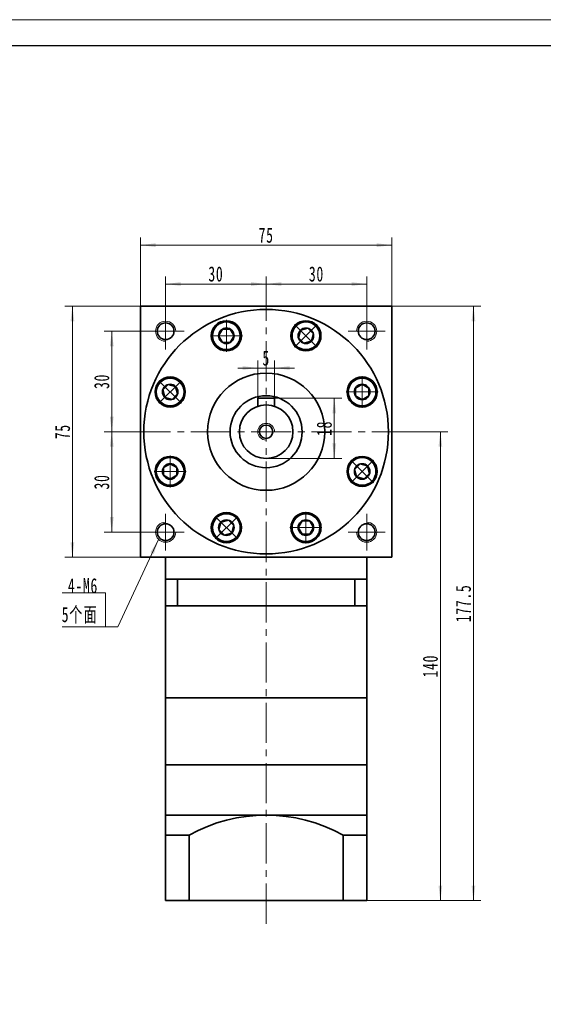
# Model space of a CAD drawing. Header units: millimetres. Extents: x -56 to 602, y -45 to 421.
# Tile 3 of 3: x 274 to 430, y 127 to 421. Entities that reach past the tile are written whole.
import ezdxf

# ---------------------------------------------------------------- set-up
doc = ezdxf.new("R2010")
doc.units = ezdxf.units.MM
doc.set_wipeout_variables(frame=1)
doc.linetypes.add('点画线', pattern=[18, 12, -2, 2, -2])
doc.layers.get('0').update_dxf_attribs({"lineweight": 35})
for name, color, linetype, lineweight in [('EB0_1', 7, 'Continuous', 35), ('中心线层', 1, '点画线', 18), ('图框_外框线', 7, 'Continuous', 18), ('尺寸线层', 3, 'Continuous', 18), ('粗实线层', 7, 'Continuous', 35)]:
    doc.layers.add(name, color=color, linetype=linetype, lineweight=lineweight)
doc.styles.add('标准', font='txt', dxfattribs={"width": 0.667})
doc.dimstyles.new('a4-1-1.5', dxfattribs={"dimtxt": 4.5, "dimasz": 4.5, "dimexe": 2.25, "dimexo": 0, "dimgap": 0.75, "dimtad": 1, "dimdec": 3, "dimdsep": 46, "dimtxsty": '标准', "dimblk": '_CAXARROW', "dimcen": 0, "dimdle": 6, "dimazin": 2, "dimtfac": 0.707107, "dimtdec": 3, "dimtix": 1, "dimtmove": 2, "dimatfit": 3, "dimfxl": 1, "dimfrac": 2, "dimtolj": 1, "dimtzin": 0, "dimarcsym": 1})

# ---------------------------------------------------------------- blocks, each defined once
blk = doc.blocks.new('*X29')
at = {"layer": '尺寸线层', "linetype": 'Continuous', "transparency": 16777216}
for points in [[(317.08, 341.59), (321.58, 341.03), (321.58, 342.16)], [(347.08, 341.59), (342.58, 341.03), (342.58, 342.16)]]:
    blk.add_hatch(color=0, dxfattribs=at).paths.add_polyline_path(points, flags=0)
at = {"layer": '尺寸线层', "color": 0, "linetype": 'Continuous', "transparency": 16777216}
for p, q in [((317.08, 333), (317.08, 343.84)), ((347.08, 341.59), (317.08, 341.59)), ((347.08, 338), (347.08, 343.84))]:
    blk.add_line(p, q, dxfattribs=at)
at = {"layer": '尺寸线层', "color": 0, "transparency": 16777216, "insert": (332.08, 344.57), "char_height": 4.5, "width": 9, "attachment_point": 5, "line_spacing_factor": 1.15057, "style": '标准'}
blk.add_mtext('\\T1.1;30', dxfattribs=at)
blk = doc.blocks.new('_CAXARROW')
blk.add_hatch(color=0).paths.add_polyline_path([(0, 0), (-1, 0.125), (-1, -0.125)], flags=0)
blk = doc.blocks.new('*X30')
at = {"layer": '尺寸线层', "linetype": 'Continuous', "transparency": 16777216}
for points in [[(347.08, 341.59), (351.58, 342.16), (351.58, 341.03)], [(377.08, 341.59), (372.58, 342.16), (372.58, 341.03)]]:
    blk.add_hatch(color=0, dxfattribs=at).paths.add_polyline_path(points, flags=0)
at = {"layer": '尺寸线层', "color": 0, "linetype": 'Continuous', "transparency": 16777216}
for p, q in [((347.08, 338), (347.08, 343.84)), ((347.08, 341.59), (377.08, 341.59)), ((377.08, 333), (377.08, 343.84))]:
    blk.add_line(p, q, dxfattribs=at)
at = {"layer": '尺寸线层', "color": 0, "transparency": 16777216, "insert": (362.08, 344.57), "char_height": 4.5, "width": 9, "attachment_point": 5, "line_spacing_factor": 1.15057, "style": '标准'}
blk.add_mtext('\\T1.1;30', dxfattribs=at)
blk = doc.blocks.new('*X31')
at = {"layer": '尺寸线层', "linetype": 'Continuous', "transparency": 16777216}
for points in [[(309.58, 353.2), (314.08, 352.64), (314.08, 353.77)], [(384.58, 353.2), (380.08, 352.64), (380.08, 353.77)]]:
    blk.add_hatch(color=0, dxfattribs=at).paths.add_polyline_path(points, flags=0)
at = {"layer": '尺寸线层', "color": 0, "linetype": 'Continuous', "transparency": 16777216}
for p, q in [((309.58, 335), (309.58, 355.45)), ((384.58, 353.2), (309.58, 353.2)), ((384.58, 335), (384.58, 355.45))]:
    blk.add_line(p, q, dxfattribs=at)
at = {"layer": '尺寸线层', "color": 0, "transparency": 16777216, "insert": (347.08, 356.15), "char_height": 4.5, "width": 9, "attachment_point": 5, "line_spacing_factor": 1.15057, "style": '标准'}
blk.add_mtext('\\T1.1;75', dxfattribs=at)
blk = doc.blocks.new('*X32')
at = {"layer": '尺寸线层', "linetype": 'Continuous', "transparency": 16777216}
for points in [[(289.27, 335), (289.83, 330.5), (288.71, 330.5)], [(289.27, 260), (289.83, 264.5), (288.71, 264.5)]]:
    blk.add_hatch(color=0, dxfattribs=at).paths.add_polyline_path(points, flags=0)
at = {"layer": '尺寸线层', "color": 0, "linetype": 'Continuous', "transparency": 16777216}
for p, q in [((309.58, 335), (287.02, 335)), ((289.27, 335), (289.27, 260)), ((309.58, 260), (287.02, 260))]:
    blk.add_line(p, q, dxfattribs=at)
at = {"layer": '尺寸线层', "color": 0, "transparency": 16777216, "insert": (286.32, 297.5), "char_height": 4.5, "width": 9, "attachment_point": 5, "rotation": 90, "line_spacing_factor": 1.15057, "style": '标准'}
blk.add_mtext('\\T1.1;75', dxfattribs=at)
blk = doc.blocks.new('*X33')
at = {"layer": '尺寸线层', "linetype": 'Continuous', "transparency": 16777216}
for points in [[(301.01, 327.5), (301.57, 323), (300.44, 323)], [(301.01, 297.5), (301.57, 302), (300.44, 302)]]:
    blk.add_hatch(color=0, dxfattribs=at).paths.add_polyline_path(points, flags=0)
at = {"layer": '尺寸线层', "color": 0, "linetype": 'Continuous', "transparency": 16777216}
for p, q in [((311.58, 327.5), (298.76, 327.5)), ((301.01, 327.5), (301.01, 297.5)), ((306.58, 297.5), (298.76, 297.5))]:
    blk.add_line(p, q, dxfattribs=at)
at = {"layer": '尺寸线层', "color": 0, "transparency": 16777216, "insert": (298.03, 312.5), "char_height": 4.5, "width": 9, "attachment_point": 5, "rotation": 90, "line_spacing_factor": 1.15057, "style": '标准'}
blk.add_mtext('\\T1.1;30', dxfattribs=at)
blk = doc.blocks.new('*X34')
at = {"layer": '尺寸线层', "linetype": 'Continuous', "transparency": 16777216}
for points in [[(301.01, 297.5), (301.57, 293), (300.44, 293)], [(301.01, 267.5), (301.57, 272), (300.44, 272)]]:
    blk.add_hatch(color=0, dxfattribs=at).paths.add_polyline_path(points, flags=0)
at = {"layer": '尺寸线层', "color": 0, "linetype": 'Continuous', "transparency": 16777216}
for p, q in [((306.58, 297.5), (298.76, 297.5)), ((301.01, 297.5), (301.01, 267.5)), ((311.58, 267.5), (298.76, 267.5))]:
    blk.add_line(p, q, dxfattribs=at)
at = {"layer": '尺寸线层', "color": 0, "transparency": 16777216, "insert": (298.03, 282.5), "char_height": 4.5, "width": 9, "attachment_point": 5, "rotation": 90, "line_spacing_factor": 1.15057, "style": '标准'}
blk.add_mtext('\\T1.1;30', dxfattribs=at)
blk = doc.blocks.new('*X35')
at = {"layer": '尺寸线层', "linetype": 'Continuous'}
blk.add_hatch(color=0, dxfattribs=at).paths.add_polyline_path([(15.81, 26.08), (14.42, 21.77), (13.4, 22.24)], flags=0)
at = {"layer": '尺寸线层', "color": 0, "linetype": 'Continuous'}
blk.add_line((15.81, 26.08), (3.67, 0), dxfattribs=at)
at = {"layer": '尺寸线层', "color": 0}
for p, q in [((0, 10.09), (-12.97, 10.09)), ((0, 0), (0, 10.09)), ((0, 0), (-12.97, 0)), ((3.67, 0), (0, 0))]:
    blk.add_line(p, q, dxfattribs=at)
at = {"layer": '尺寸线层', "color": 0, "insert": (-2.25, 0.9), "char_height": 4.5, "width": 19.9754, "attachment_point": 9, "line_spacing_factor": 1.15057, "style": '标准'}
blk.add_mtext('\\T1.1;4-M6\\P5个面', dxfattribs=at)
blk = doc.blocks.new('*X36')
at = {"layer": '尺寸线层', "linetype": 'Continuous', "transparency": 16777216}
for points in [[(344.58, 316.52), (340.08, 315.96), (340.08, 317.08)], [(349.58, 316.52), (354.08, 315.96), (354.08, 317.08)]]:
    blk.add_hatch(color=0, dxfattribs=at).paths.add_polyline_path(points, flags=0)
at = {"layer": '尺寸线层', "color": 0, "linetype": 'Continuous', "transparency": 16777216}
for p, q in [((344.58, 307.5), (344.58, 318.77)), ((349.58, 307.5), (349.58, 318.77)), ((355.58, 316.52), (338.58, 316.52))]:
    blk.add_line(p, q, dxfattribs=at)
at = {"layer": '尺寸线层', "color": 0, "transparency": 16777216, "insert": (347.08, 319.47), "char_height": 4.5, "width": 9, "attachment_point": 5, "line_spacing_factor": 1.15057, "style": '标准'}
blk.add_mtext('\\T1.1;5', dxfattribs=at)
blk = doc.blocks.new('*X37')
at = {"layer": '中心线层', "linetype": '点画线', "lineweight": 18}
for p, q in [((0, -4.76), (0, 4.76)), ((-4.76, 0), (4.76, 0))]:
    blk.add_line(p, q, dxfattribs=at)
at = {"layer": '粗实线层'}
for p, q in [((-2.31, 0), (-1.15, 2)), ((-2.31, 0), (-1.15, -2)), ((-1.15, 2), (1.15, 2)), ((2.31, 0), (1.15, 2)), ((2.31, 0), (1.15, 2)), ((2.31, 0), (1.15, -2)), ((-1.15, -2), (1.15, -2))]:
    blk.add_line(p, q, dxfattribs=at)
blk.add_circle((0, 0), 2.31, dxfattribs=at)
for start, end in [(0, 180), (180, 360)]:
    blk.add_arc((0, 0), 4.14, start, end, dxfattribs=at)
blk = doc.blocks.new('*X38')
at = {"layer": '尺寸线层', "linetype": 'Continuous', "transparency": 16777216}
for points in [[(367.42, 307.5), (367.98, 303), (366.86, 303)], [(367.42, 289.5), (367.98, 294), (366.86, 294)]]:
    blk.add_hatch(color=0, dxfattribs=at).paths.add_polyline_path(points, flags=0)
at = {"layer": '尺寸线层', "color": 0, "linetype": 'Continuous', "transparency": 16777216}
for p, q in [((349.58, 307.5), (369.67, 307.5)), ((367.42, 307.5), (367.42, 289.5)), ((347.08, 289.5), (369.67, 289.5))]:
    blk.add_line(p, q, dxfattribs=at)
at = {"layer": '尺寸线层', "color": 0, "transparency": 16777216, "insert": (364.43, 298.5), "char_height": 4.5, "width": 9, "attachment_point": 5, "rotation": 90, "line_spacing_factor": 1.15057, "style": '标准'}
blk.add_mtext('\\T1.1;18', dxfattribs=at)
blk = doc.blocks.new('*X39')
at = {"layer": '尺寸线层', "linetype": 'Continuous', "transparency": 16777216}
for points in [[(399.07, 297.5), (399.64, 293), (398.51, 293)], [(399.07, 157.5), (399.64, 162), (398.51, 162)]]:
    blk.add_hatch(color=0, dxfattribs=at).paths.add_polyline_path(points, flags=0)
at = {"layer": '尺寸线层', "color": 0, "linetype": 'Continuous', "transparency": 16777216}
for p, q in [((387.58, 297.5), (401.32, 297.5)), ((399.07, 297.5), (399.07, 157.5)), ((377.08, 157.5), (401.32, 157.5))]:
    blk.add_line(p, q, dxfattribs=at)
at = {"layer": '尺寸线层', "color": 0, "transparency": 16777216, "insert": (396.09, 227.5), "char_height": 4.5, "width": 11.9606, "attachment_point": 5, "rotation": 90, "line_spacing_factor": 1.15057, "style": '标准'}
blk.add_mtext('\\T1.1;140', dxfattribs=at)
blk = doc.blocks.new('*X40')
at = {"layer": '尺寸线层', "linetype": 'Continuous', "transparency": 16777216}
for points in [[(408.94, 335), (409.5, 330.5), (408.38, 330.5)], [(408.94, 157.5), (409.5, 162), (408.38, 162)]]:
    blk.add_hatch(color=0, dxfattribs=at).paths.add_polyline_path(points, flags=0)
at = {"layer": '尺寸线层', "color": 0, "linetype": 'Continuous', "transparency": 16777216}
for p, q in [((384.58, 335), (411.19, 335)), ((408.94, 335), (408.94, 157.5)), ((377.08, 157.5), (411.19, 157.5))]:
    blk.add_line(p, q, dxfattribs=at)
at = {"layer": '尺寸线层', "color": 0, "transparency": 16777216, "insert": (405.95, 246.25), "char_height": 4.5, "width": 20.8061, "attachment_point": 5, "rotation": 90, "line_spacing_factor": 1.15057, "style": '标准'}
blk.add_mtext('\\T1.1;177.5', dxfattribs=at)

msp = doc.modelspace()

# ---------------------------------------------------------------- linework, layer by layer
at = {"layer": 'EB0_1'}
for p, q in [((317.0781, 253.5007), (317.0781, 218.0007)), ((377.0781, 253.5007), (317.0781, 253.5007)), ((377.0781, 253.5007), (377.0781, 218.0007)), ((377.0781, 245.5007), (317.0781, 245.5007)), ((317.0781, 198.0007), (377.0781, 198.0007))]:
    msp.add_line(p, q, dxfattribs=at)
at = {"layer": 'EB0_1', "linetype": 'Continuous', "lineweight": 35}
for p, q in [((317.0781, 198.0007), (377.0781, 198.0007)), ((317.0781, 198.0007), (317.0781, 175.0007)), ((377.0781, 157.5007), (377.0781, 198.0007)), ((317.0781, 175.0007), (317.0781, 157.5007)), ((377.0781, 157.5007), (317.0781, 157.5007))]:
    msp.add_line(p, q, dxfattribs=at)
at = {"layer": '中心线层'}
for p, q in [((347.0781, 150.5842), (347.0781, 338.0007)), ((317.0781, 322.0007), (317.0781, 333.0007)), ((377.0781, 333.0007), (377.0781, 322.0007)), ((311.5781, 327.5007), (322.5781, 327.5007)), ((371.5781, 327.5007), (382.5781, 327.5007)), ((306.5781, 297.5007), (387.5781, 297.5007)), ((317.0781, 262.0007), (317.0781, 273.0007)), ((377.0781, 273.0007), (377.0781, 262.0007)), ((322.5781, 267.5007), (311.5781, 267.5007)), ((382.5781, 267.5007), (371.5781, 267.5007))]:
    msp.add_line(p, q, dxfattribs=at)
at = {"layer": '粗实线层'}
for p, q in [((309.5781, 335.0007), (384.5781, 335.0007)), ((309.5781, 334.1007), (309.5781, 335.0007)), ((309.5781, 335.0007), (309.5781, 260.0007)), ((384.5781, 335.0007), (384.5781, 260.0007)), ((349.5781, 307.5007), (344.5781, 307.5007)), ((344.5781, 307.5007), (344.5781, 305.1)), ((349.5781, 307.5007), (349.5781, 305.1)), ((309.5781, 260.0007), (384.5781, 260.0007)), ((317.0781, 253.5007), (317.0781, 260.0007)), ((377.0781, 253.5007), (377.0781, 260.0007)), ((320.6206, 253.5007), (320.6206, 245.5007)), ((373.5357, 253.5007), (373.5357, 245.5007)), ((377.0781, 218.0007), (317.0781, 218.0007)), ((317.0781, 218.0007), (317.0781, 198.0007)), ((377.0781, 198.0007), (377.0781, 218.0007)), ((317.0781, 183.0007), (377.0781, 183.0007)), ((322.0781, 177.054), (317.0781, 177.054)), ((324.0781, 177.054), (317.0781, 177.054)), ((324.0781, 177.054), (324.0781, 157.5007)), ((324.0781, 177.054), (324.0781, 157.5007)), ((370.0781, 177.054), (370.0781, 157.5007)), ((370.0781, 177.054), (370.0781, 157.5007)), ((370.0781, 177.054), (377.0781, 177.054))]:
    msp.add_line(p, q, dxfattribs=at)
for centre, radius in [((317.0781, 327.5007), 2.5), ((335.215, 326.1409), 4.5), ((358.9413, 326.1409), 4.5), ((377.0781, 327.5007), 2.5), ((347.0781, 297.5007), 17.5), ((318.4379, 309.3639), 4.5), ((375.7184, 309.3639), 4.5), ((347.0781, 297.5007), 10.75), ((347.0781, 297.5007), 8), ((347.0781, 297.5007), 2), ((318.4379, 285.6375), 4.5), ((375.7184, 285.6375), 4.5), ((335.215, 268.8604), 4.5), ((358.9413, 268.8604), 4.5), ((317.0781, 267.5007), 2.5), ((377.0781, 267.5007), 2.5)]:
    msp.add_circle(centre, radius, dxfattribs=at)
at = {"layer": '粗实线层', "lineweight": 18}
for centre, radius, start, end in [((317.0781, 327.5007), 3, 360, 270), ((377.0781, 327.5007), 3, 270, 180), ((347.0781, 297.5007), 2.5, 0, 270), ((317.0781, 267.5007), 3, 90, 360), ((377.0781, 267.5007), 3, 180, 90)]:
    msp.add_arc(centre, radius, start, end, dxfattribs=at)
at = {"layer": '粗实线层'}
msp.add_arc((347.0781, 135.5489), 47.4517, 61.006989, 118.993011, dxfattribs=at)

# ---------------------------------------------------------------- block references
at = {"layer": '尺寸线层'}
msp.add_blockref('*X35', (299.149, 239.2544), dxfattribs=at)

# ---------------------------------------------------------------- dimensions: what is measured, and where the dimension line sits
for base, p1, p2, picture, middle in [((309.5781, 353.2032), (384.5781, 335.0007), (309.5781, 335.0007), '*X31', (347.0781, 356.1529)), ((317.0781, 341.5933), (347.0781, 338.0007), (317.0781, 333.0007), '*X29', (332.0781, 344.5682)), ((377.0781, 341.5933), (347.0781, 338.0007), (377.0781, 333.0007), '*X30', (362.0781, 344.5682)), ((344.5781, 316.5189), (349.5781, 307.5007), (344.5781, 307.5007), '*X36', (347.0781, 319.4686))]:
    dim = msp.add_linear_dim(base=base, p1=p1, p2=p2, dimstyle='a4-1-1.5', override={"dimsah": 1, "dimtfill": 1, "dimtzin": 0}, dxfattribs=at)
    dim.commit()
    dim.dimension.update_dxf_attribs({"geometry": picture, "text_midpoint": middle})
for base, p1, p2, picture, middle in [((289.2717, 260.0007), (309.5781, 335.0007), (309.5781, 260.0007), '*X32', (286.3219, 297.5007)), ((301.0058, 297.5007), (311.5781, 327.5007), (306.5781, 297.5007), '*X33', (298.0309, 312.5007)), ((367.4196, 289.5007), (349.5781, 307.5007), (347.0781, 289.5007), '*X38', (364.4321, 298.5007)), ((301.0058, 267.5007), (306.5781, 297.5007), (311.5781, 267.5007), '*X34', (298.0309, 282.5007))]:
    dim = msp.add_linear_dim(base=base, p1=p1, p2=p2, angle=270, dimstyle='a4-1-1.5', override={"dimsah": 1, "dimtfill": 1, "dimtzin": 0}, dxfattribs=at)
    dim.commit()
    dim.dimension.update_dxf_attribs({"geometry": picture, "text_midpoint": middle})

# ---------------------------------------------------------------- next in the draw order: wipeouts: each hides what was drawn before it
for points in [[(339.355, 326.1409), (339.3549, 326.1652), (339.3547, 326.1895), (339.3543, 326.2137), (339.3538, 326.238), (339.3532, 326.2622), (339.3524, 326.2865), (339.3515, 326.3107), (339.3504, 326.335), (339.3492, 326.3592), (339.3479, 326.3834), (339.3464, 326.4077), (339.3447, 326.4319), (339.3429, 326.4561), (339.341, 326.4802), (339.339, 326.5044), (339.3368, 326.5286), (339.3344, 326.5527), (339.3319, 326.5769), (339.3293, 326.601), (339.3266, 326.6251), (339.3236, 326.6492), (339.3206, 326.6733), (339.3174, 326.6973), (339.3141, 326.7213), (339.3106, 326.7454), (339.307, 326.7693), (339.3032, 326.7933), (339.2993, 326.8173), (339.2953, 326.8412), (339.2911, 326.8651), (339.2911, 326.8651), (339.2531, 327.0538), (339.2063, 327.2405), (339.1508, 327.4248), (339.0869, 327.6064), (339.0146, 327.7848), (338.9341, 327.9596), (338.8455, 328.1305), (338.7491, 328.2971), (338.6451, 328.4591), (338.5336, 328.616), (338.415, 328.7676), (338.2894, 328.9135), (338.1572, 329.0534), (338.0187, 329.187), (337.8741, 329.3141), (337.7237, 329.4342), (337.5679, 329.5473), (337.407, 329.653), (337.2414, 329.7511), (337.0714, 329.8414), (336.8974, 329.9237), (336.7197, 329.9978), (336.5388, 330.0636), (336.3551, 330.1209), (336.1688, 330.1696), (335.9806, 330.2095), (335.7906, 330.2407), (335.5994, 330.2631), (335.4074, 330.2765), (335.215, 330.2809), (335.215, 330.2809), (335.0225, 330.2765), (334.8305, 330.2631), (334.6393, 330.2407), (334.4494, 330.2095), (334.2611, 330.1696), (334.0748, 330.1209), (333.8911, 330.0636), (333.7102, 329.9978), (333.5325, 329.9237), (333.3585, 329.8414), (333.1885, 329.7511), (333.0229, 329.653), (332.862, 329.5473), (332.7062, 329.4342), (332.5559, 329.3141), (332.4112, 329.187), (332.2727, 329.0534), (332.1405, 328.9135), (332.0149, 328.7676), (331.8963, 328.616), (331.7848, 328.4591), (331.6808, 328.2971), (331.5844, 328.1305), (331.4958, 327.9596), (331.4153, 327.7848), (331.343, 327.6064), (331.2791, 327.4248), (331.2236, 327.2405), (331.1768, 327.0538), (331.1388, 326.8651), (331.1388, 326.8651), (331.1346, 326.8412), (331.1306, 326.8173), (331.1267, 326.7933), (331.1229, 326.7693), (331.1193, 326.7454), (331.1158, 326.7213), (331.1125, 326.6973), (331.1093, 326.6733), (331.1063, 326.6492), (331.1034, 326.6251), (331.1006, 326.601), (331.098, 326.5769), (331.0955, 326.5527), (331.0931, 326.5286), (331.0909, 326.5044), (331.0889, 326.4802), (331.087, 326.4561), (331.0852, 326.4319), (331.0836, 326.4077), (331.0821, 326.3834), (331.0807, 326.3592), (331.0795, 326.335), (331.0784, 326.3107), (331.0775, 326.2865), (331.0767, 326.2622), (331.0761, 326.238), (331.0756, 326.2137), (331.0752, 326.1895), (331.075, 326.1652), (331.075, 326.1409), (331.075, 326.1409), (331.0806, 325.9243), (331.0976, 325.7082), (331.1259, 325.4933), (331.1654, 325.2802), (331.216, 325.0694), (331.2776, 324.8616), (331.3499, 324.6573), (331.4329, 324.4571), (331.5262, 324.2614), (331.6296, 324.0709), (331.7429, 323.8861), (331.8656, 323.7075), (331.9976, 323.5356), (332.1383, 323.3707), (332.2875, 323.2135), (332.4448, 323.0643), (332.6096, 322.9236), (332.7815, 322.7916), (332.9602, 322.6688), (333.145, 322.5556), (333.3354, 322.4522), (333.5311, 322.3589), (333.7313, 322.2759), (333.9356, 322.2036), (334.1434, 322.142), (334.3542, 322.0914), (334.5673, 322.0519), (334.7822, 322.0236), (334.9983, 322.0066), (335.215, 322.0009), (335.215, 322.0009), (335.4316, 322.0066), (335.6477, 322.0236), (335.8626, 322.0519), (336.0757, 322.0914), (336.2865, 322.142), (336.4943, 322.2036), (336.6986, 322.2759), (336.8988, 322.3589), (337.0945, 322.4522), (337.285, 322.5556), (337.4698, 322.6688), (337.6484, 322.7916), (337.8203, 322.9236), (337.9852, 323.0643), (338.1424, 323.2135), (338.2916, 323.3707), (338.4323, 323.5356), (338.5643, 323.7075), (338.6871, 323.8861), (338.8003, 324.0709), (338.9037, 324.2614), (338.997, 324.4571), (339.08, 324.6573), (339.1523, 324.8616), (339.2139, 325.0694), (339.2645, 325.2802), (339.304, 325.4933), (339.3323, 325.7082), (339.3493, 325.9243)], [(361.8688, 323.2135), (361.8859, 323.2307), (361.9029, 323.248), (361.9198, 323.2654), (361.9366, 323.2829), (361.9533, 323.3005), (361.9699, 323.3182), (361.9864, 323.336), (362.0027, 323.3539), (362.019, 323.3719), (362.0352, 323.39), (362.0513, 323.4082), (362.0672, 323.4265), (362.0831, 323.4448), (362.0988, 323.4633), (362.1145, 323.4818), (362.13, 323.5005), (362.1454, 323.5192), (362.1607, 323.538), (362.1759, 323.557), (362.191, 323.576), (362.206, 323.595), (362.2209, 323.6142), (362.2356, 323.6335), (362.2502, 323.6528), (362.2648, 323.6723), (362.2792, 323.6918), (362.2935, 323.7114), (362.3077, 323.7311), (362.3217, 323.7508), (362.3357, 323.7707), (362.3357, 323.7707), (362.4422, 323.931), (362.5411, 324.0962), (362.6323, 324.2657), (362.7154, 324.4393), (362.7905, 324.6166), (362.8572, 324.7971), (362.9154, 324.9806), (362.965, 325.1666), (363.006, 325.3547), (363.0381, 325.5444), (363.0614, 325.7355), (363.0758, 325.9275), (363.0813, 326.1199), (363.0778, 326.3123), (363.0653, 326.5044), (363.044, 326.6957), (363.0138, 326.8858), (362.9747, 327.0743), (362.927, 327.2608), (362.8706, 327.4448), (362.8058, 327.6261), (362.7326, 327.8041), (362.6512, 327.9785), (362.5617, 328.149), (362.4645, 328.3151), (362.3596, 328.4765), (362.2474, 328.6329), (362.128, 328.7839), (362.0017, 328.9291), (361.8688, 329.0684), (361.8688, 329.0684), (361.7295, 329.2013), (361.5843, 329.3276), (361.4333, 329.447), (361.2769, 329.5592), (361.1155, 329.6641), (360.9494, 329.7613), (360.7789, 329.8508), (360.6045, 329.9322), (360.4265, 330.0054), (360.2452, 330.0702), (360.0612, 330.1266), (359.8747, 330.1744), (359.6862, 330.2134), (359.4961, 330.2436), (359.3048, 330.265), (359.1127, 330.2774), (358.9203, 330.2809), (358.7279, 330.2754), (358.5359, 330.261), (358.3448, 330.2377), (358.155, 330.2056), (357.967, 330.1646), (357.781, 330.115), (357.5975, 330.0568), (357.4169, 329.9901), (357.2397, 329.9151), (357.0661, 329.8319), (356.8965, 329.7407), (356.7314, 329.6418), (356.5711, 329.5353), (356.5711, 329.5353), (356.5512, 329.5213), (356.5315, 329.5073), (356.5118, 329.4931), (356.4922, 329.4788), (356.4727, 329.4644), (356.4532, 329.4499), (356.4339, 329.4352), (356.4146, 329.4205), (356.3954, 329.4056), (356.3763, 329.3906), (356.3573, 329.3755), (356.3384, 329.3603), (356.3196, 329.345), (356.3009, 329.3296), (356.2822, 329.3141), (356.2637, 329.2984), (356.2452, 329.2827), (356.2269, 329.2668), (356.2086, 329.2509), (356.1904, 329.2348), (356.1723, 329.2186), (356.1543, 329.2023), (356.1364, 329.186), (356.1186, 329.1695), (356.1009, 329.1529), (356.0833, 329.1362), (356.0658, 329.1194), (356.0484, 329.1025), (356.0311, 329.0855), (356.0139, 329.0684), (356.0139, 329.0684), (355.8647, 328.9111), (355.7239, 328.7463), (355.592, 328.5744), (355.4692, 328.3957), (355.356, 328.2109), (355.2526, 328.0205), (355.1593, 327.8248), (355.0763, 327.6246), (355.004, 327.4203), (354.9424, 327.2125), (354.8918, 327.0017), (354.8523, 326.7886), (354.824, 326.5737), (354.807, 326.3576), (354.8013, 326.1409), (354.807, 325.9243), (354.824, 325.7082), (354.8523, 325.4933), (354.8918, 325.2802), (354.9424, 325.0694), (355.004, 324.8616), (355.0763, 324.6573), (355.1593, 324.4571), (355.2526, 324.2614), (355.356, 324.0709), (355.4692, 323.8861), (355.592, 323.7075), (355.7239, 323.5356), (355.8647, 323.3707), (356.0139, 323.2135), (356.0139, 323.2135), (356.1711, 323.0643), (356.3359, 322.9236), (356.5079, 322.7916), (356.6865, 322.6688), (356.8713, 322.5556), (357.0618, 322.4522), (357.2574, 322.3589), (357.4577, 322.2759), (357.662, 322.2036), (357.8698, 322.142), (358.0806, 322.0914), (358.2937, 322.0519), (358.5086, 322.0236), (358.7247, 322.0066), (358.9413, 322.0009), (359.158, 322.0066), (359.3741, 322.0236), (359.589, 322.0519), (359.8021, 322.0914), (360.0128, 322.142), (360.2207, 322.2036), (360.425, 322.2759), (360.6252, 322.3589), (360.8209, 322.4522), (361.0113, 322.5556), (361.1961, 322.6688), (361.3748, 322.7916), (361.5467, 322.9236), (361.7115, 323.0643)], [(321.3653, 312.2913), (321.3481, 312.3084), (321.3308, 312.3254), (321.3134, 312.3423), (321.2959, 312.3591), (321.2783, 312.3758), (321.2606, 312.3924), (321.2428, 312.4089), (321.2249, 312.4253), (321.2069, 312.4416), (321.1888, 312.4577), (321.1706, 312.4738), (321.1524, 312.4898), (321.134, 312.5056), (321.1155, 312.5214), (321.097, 312.537), (321.0783, 312.5525), (321.0596, 312.5679), (321.0408, 312.5833), (321.0219, 312.5985), (321.0029, 312.6135), (320.9838, 312.6285), (320.9646, 312.6434), (320.9453, 312.6581), (320.926, 312.6728), (320.9066, 312.6873), (320.887, 312.7017), (320.8674, 312.716), (320.8477, 312.7302), (320.828, 312.7443), (320.8081, 312.7582), (320.8081, 312.7582), (320.6478, 312.8647), (320.4827, 312.9636), (320.3131, 313.0548), (320.1395, 313.138), (319.9623, 313.213), (319.7817, 313.2797), (319.5982, 313.3379), (319.4123, 313.3876), (319.2242, 313.4285), (319.0344, 313.4607), (318.8433, 313.484), (318.6514, 313.4984), (318.4589, 313.5038), (318.2665, 313.5003), (318.0744, 313.4879), (317.8831, 313.4665), (317.693, 313.4363), (317.5045, 313.3973), (317.318, 313.3495), (317.134, 313.2932), (316.9527, 313.2283), (316.7747, 313.1551), (316.6003, 313.0737), (316.4298, 312.9843), (316.2637, 312.887), (316.1023, 312.7822), (315.9459, 312.6699), (315.795, 312.5505), (315.6497, 312.4242), (315.5105, 312.2913), (315.5105, 312.2913), (315.3775, 312.152), (315.2513, 312.0068), (315.1318, 311.8558), (315.0196, 311.6994), (314.9147, 311.538), (314.8175, 311.3719), (314.728, 311.2014), (314.6466, 311.027), (314.5734, 310.849), (314.5086, 310.6678), (314.4522, 310.4837), (314.4045, 310.2972), (314.3654, 310.1087), (314.3352, 309.9186), (314.3139, 309.7273), (314.3014, 309.5353), (314.2979, 309.3428), (314.3034, 309.1504), (314.3178, 308.9584), (314.3411, 308.7674), (314.3732, 308.5776), (314.4142, 308.3895), (314.4638, 308.2035), (314.522, 308.02), (314.5887, 307.8395), (314.6638, 307.6622), (314.7469, 307.4886), (314.8381, 307.3191), (314.937, 307.154), (315.0435, 306.9936), (315.0435, 306.9936), (315.0575, 306.9738), (315.0716, 306.954), (315.0857, 306.9343), (315.1, 306.9147), (315.1144, 306.8952), (315.129, 306.8758), (315.1436, 306.8564), (315.1584, 306.8371), (315.1732, 306.818), (315.1882, 306.7989), (315.2033, 306.7799), (315.2185, 306.761), (315.2338, 306.7421), (315.2492, 306.7234), (315.2647, 306.7048), (315.2804, 306.6862), (315.2961, 306.6678), (315.312, 306.6494), (315.3279, 306.6311), (315.344, 306.6129), (315.3602, 306.5948), (315.3765, 306.5769), (315.3929, 306.559), (315.4093, 306.5412), (315.4259, 306.5235), (315.4426, 306.5059), (315.4594, 306.4884), (315.4763, 306.471), (315.4934, 306.4536), (315.5105, 306.4364), (315.5105, 306.4364), (315.6677, 306.2872), (315.8325, 306.1465), (316.0044, 306.0145), (316.1831, 305.8918), (316.3679, 305.7785), (316.5584, 305.6751), (316.754, 305.5818), (316.9542, 305.4988), (317.1585, 305.4265), (317.3664, 305.3649), (317.5771, 305.3143), (317.7902, 305.2748), (318.0051, 305.2465), (318.2212, 305.2295), (318.4379, 305.2239), (318.6546, 305.2295), (318.8706, 305.2465), (319.0855, 305.2748), (319.2986, 305.3143), (319.5094, 305.3649), (319.7172, 305.4265), (319.9215, 305.4988), (320.1218, 305.5818), (320.3174, 305.6751), (320.5079, 305.7785), (320.6927, 305.8918), (320.8713, 306.0145), (321.0433, 306.1465), (321.2081, 306.2872), (321.3653, 306.4364), (321.3653, 306.4364), (321.5145, 306.5937), (321.6553, 306.7585), (321.7872, 306.9304), (321.91, 307.1091), (322.0232, 307.2939), (322.1266, 307.4843), (322.22, 307.68), (322.3029, 307.8802), (322.3753, 308.0845), (322.4368, 308.2924), (322.4874, 308.5031), (322.5269, 308.7162), (322.5552, 308.9311), (322.5722, 309.1472), (322.5779, 309.3639), (322.5722, 309.5805), (322.5552, 309.7966), (322.5269, 310.0115), (322.4874, 310.2246), (322.4368, 310.4354), (322.3753, 310.6432), (322.3029, 310.8475), (322.22, 311.0478), (322.1266, 311.2434), (322.0232, 311.4339), (321.91, 311.6187), (321.7872, 311.7973), (321.6553, 311.9692), (321.5145, 312.1341)], [(375.7184, 305.2239), (375.7427, 305.2239), (375.7669, 305.2241), (375.7912, 305.2245), (375.8155, 305.225), (375.8397, 305.2256), (375.864, 305.2264), (375.8882, 305.2273), (375.9124, 305.2284), (375.9367, 305.2296), (375.9609, 305.231), (375.9851, 305.2325), (376.0093, 305.2341), (376.0335, 305.2359), (376.0577, 305.2378), (376.0819, 305.2398), (376.1061, 305.2421), (376.1302, 305.2444), (376.1543, 305.2469), (376.1785, 305.2495), (376.2026, 305.2523), (376.2267, 305.2552), (376.2507, 305.2582), (376.2748, 305.2614), (376.2988, 305.2647), (376.3228, 305.2682), (376.3468, 305.2718), (376.3708, 305.2756), (376.3947, 305.2795), (376.4187, 305.2835), (376.4426, 305.2877), (376.4426, 305.2877), (376.6312, 305.3258), (376.818, 305.3725), (377.0023, 305.428), (377.1839, 305.4919), (377.3623, 305.5642), (377.5371, 305.6447), (377.708, 305.7333), (377.8746, 305.8297), (378.0366, 305.9337), (378.1935, 306.0452), (378.3451, 306.1638), (378.491, 306.2894), (378.6309, 306.4216), (378.7645, 306.5601), (378.8915, 306.7048), (379.0117, 306.8551), (379.1248, 307.0109), (379.2305, 307.1718), (379.3286, 307.3374), (379.4188, 307.5074), (379.5011, 307.6814), (379.5753, 307.8591), (379.641, 308.04), (379.6983, 308.2237), (379.747, 308.41), (379.787, 308.5983), (379.8182, 308.7882), (379.8405, 308.9794), (379.8539, 309.1714), (379.8584, 309.3639), (379.8584, 309.3639), (379.8539, 309.5563), (379.8405, 309.7483), (379.8182, 309.9395), (379.787, 310.1295), (379.747, 310.3177), (379.6983, 310.504), (379.641, 310.6877), (379.5753, 310.8686), (379.5011, 311.0463), (379.4188, 311.2203), (379.3286, 311.3903), (379.2305, 311.5559), (379.1248, 311.7168), (379.0117, 311.8726), (378.8915, 312.023), (378.7645, 312.1676), (378.6309, 312.3061), (378.491, 312.4383), (378.3451, 312.5639), (378.1935, 312.6825), (378.0366, 312.794), (377.8746, 312.898), (377.708, 312.9944), (377.5371, 313.083), (377.3623, 313.1635), (377.1839, 313.2358), (377.0023, 313.2998), (376.818, 313.3552), (376.6312, 313.402), (376.4426, 313.44), (376.4426, 313.44), (376.4187, 313.4442), (376.3947, 313.4482), (376.3708, 313.4521), (376.3468, 313.4559), (376.3228, 313.4595), (376.2988, 313.463), (376.2748, 313.4663), (376.2507, 313.4695), (376.2267, 313.4725), (376.2026, 313.4755), (376.1785, 313.4782), (376.1543, 313.4808), (376.1302, 313.4833), (376.1061, 313.4857), (376.0819, 313.4879), (376.0577, 313.4899), (376.0335, 313.4919), (376.0093, 313.4936), (375.9851, 313.4953), (375.9609, 313.4968), (375.9367, 313.4981), (375.9124, 313.4993), (375.8882, 313.5004), (375.864, 313.5013), (375.8397, 313.5021), (375.8155, 313.5027), (375.7912, 313.5032), (375.7669, 313.5036), (375.7427, 313.5038), (375.7184, 313.5039), (375.7184, 313.5039), (375.5017, 313.4982), (375.2857, 313.4812), (375.0708, 313.4529), (374.8577, 313.4134), (374.6469, 313.3628), (374.4391, 313.3012), (374.2348, 313.2289), (374.0345, 313.1459), (373.8389, 313.0526), (373.6484, 312.9492), (373.4636, 312.836), (373.285, 312.7132), (373.113, 312.5812), (372.9482, 312.4405), (372.791, 312.2913), (372.6418, 312.1341), (372.501, 311.9692), (372.3691, 311.7973), (372.2463, 311.6187), (372.1331, 311.4339), (372.0296, 311.2434), (371.9363, 311.0478), (371.8534, 310.8475), (371.781, 310.6432), (371.7195, 310.4354), (371.6689, 310.2246), (371.6294, 310.0115), (371.6011, 309.7966), (371.5841, 309.5805), (371.5784, 309.3639), (371.5784, 309.3639), (371.5841, 309.1472), (371.6011, 308.9311), (371.6294, 308.7162), (371.6689, 308.5031), (371.7195, 308.2924), (371.781, 308.0845), (371.8534, 307.8802), (371.9363, 307.68), (372.0296, 307.4843), (372.1331, 307.2939), (372.2463, 307.1091), (372.3691, 306.9304), (372.501, 306.7585), (372.6418, 306.5937), (372.791, 306.4364), (372.9482, 306.2872), (373.113, 306.1465), (373.285, 306.0145), (373.4636, 305.8918), (373.6484, 305.7785), (373.8389, 305.6751), (374.0345, 305.5818), (374.2348, 305.4988), (374.4391, 305.4265), (374.6469, 305.3649), (374.8577, 305.3143), (375.0708, 305.2748), (375.2857, 305.2465), (375.5017, 305.2295)], [(318.4379, 289.7775), (318.4136, 289.7774), (318.3894, 289.7772), (318.3651, 289.7768), (318.3408, 289.7764), (318.3166, 289.7757), (318.2923, 289.7749), (318.2681, 289.774), (318.2438, 289.7729), (318.2196, 289.7717), (318.1954, 289.7704), (318.1712, 289.7689), (318.147, 289.7673), (318.1228, 289.7655), (318.0986, 289.7636), (318.0744, 289.7615), (318.0502, 289.7593), (318.0261, 289.757), (318.002, 289.7545), (317.9778, 289.7518), (317.9537, 289.7491), (317.9296, 289.7462), (317.9056, 289.7431), (317.8815, 289.7399), (317.8575, 289.7366), (317.8335, 289.7331), (317.8095, 289.7295), (317.7855, 289.7258), (317.7616, 289.7219), (317.7376, 289.7178), (317.7137, 289.7137), (317.7137, 289.7137), (317.525, 289.6756), (317.3383, 289.6288), (317.154, 289.5734), (316.9724, 289.5094), (316.794, 289.4371), (316.6192, 289.3566), (316.4483, 289.2681), (316.2817, 289.1717), (316.1197, 289.0676), (315.9628, 288.9562), (315.8112, 288.8375), (315.6653, 288.712), (315.5254, 288.5798), (315.3918, 288.4412), (315.2647, 288.2966), (315.1446, 288.1462), (315.0315, 287.9904), (314.9258, 287.8295), (314.8277, 287.6639), (314.7374, 287.4939), (314.6552, 287.3199), (314.581, 287.1423), (314.5153, 286.9614), (314.458, 286.7776), (314.4093, 286.5914), (314.3693, 286.4031), (314.3381, 286.2131), (314.3158, 286.0219), (314.3024, 285.8299), (314.2979, 285.6375), (314.2979, 285.6375), (314.3024, 285.4451), (314.3158, 285.253), (314.3381, 285.0618), (314.3693, 284.8719), (314.4093, 284.6836), (314.458, 284.4974), (314.5153, 284.3136), (314.581, 284.1327), (314.6552, 283.9551), (314.7374, 283.781), (314.8277, 283.611), (314.9258, 283.4454), (315.0315, 283.2846), (315.1446, 283.1288), (315.2647, 282.9784), (315.3918, 282.8338), (315.5254, 282.6952), (315.6653, 282.563), (315.8112, 282.4375), (315.9628, 282.3188), (316.1197, 282.2074), (316.2817, 282.1033), (316.4483, 282.0069), (316.6192, 281.9184), (316.794, 281.8378), (316.9724, 281.7655), (317.154, 281.7016), (317.3383, 281.6462), (317.525, 281.5994), (317.7137, 281.5613), (317.7137, 281.5613), (317.7376, 281.5571), (317.7616, 281.5531), (317.7855, 281.5492), (317.8095, 281.5455), (317.8335, 281.5418), (317.8575, 281.5384), (317.8815, 281.535), (317.9056, 281.5319), (317.9296, 281.5288), (317.9537, 281.5259), (317.9778, 281.5231), (318.002, 281.5205), (318.0261, 281.518), (318.0502, 281.5157), (318.0744, 281.5135), (318.0986, 281.5114), (318.1228, 281.5095), (318.147, 281.5077), (318.1712, 281.5061), (318.1954, 281.5046), (318.2196, 281.5032), (318.2438, 281.502), (318.2681, 281.501), (318.2923, 281.5), (318.3166, 281.4993), (318.3408, 281.4986), (318.3651, 281.4981), (318.3894, 281.4978), (318.4136, 281.4976), (318.4379, 281.4975), (318.4379, 281.4975), (318.6546, 281.5032), (318.8706, 281.5202), (319.0855, 281.5485), (319.2986, 281.588), (319.5094, 281.6386), (319.7172, 281.7001), (319.9215, 281.7725), (320.1218, 281.8554), (320.3174, 281.9487), (320.5079, 282.0521), (320.6927, 282.1654), (320.8713, 282.2882), (321.0433, 282.4201), (321.2081, 282.5609), (321.3653, 282.7101), (321.5145, 282.8673), (321.6553, 283.0321), (321.7872, 283.2041), (321.91, 283.3827), (322.0232, 283.5675), (322.1266, 283.758), (322.22, 283.9536), (322.3029, 284.1538), (322.3753, 284.3582), (322.4368, 284.566), (322.4874, 284.7767), (322.5269, 284.9899), (322.5552, 285.2047), (322.5722, 285.4208), (322.5779, 285.6375), (322.5779, 285.6375), (322.5722, 285.8542), (322.5552, 286.0702), (322.5269, 286.2851), (322.4874, 286.4982), (322.4368, 286.709), (322.3753, 286.9168), (322.3029, 287.1211), (322.22, 287.3214), (322.1266, 287.517), (322.0232, 287.7075), (321.91, 287.8923), (321.7872, 288.0709), (321.6553, 288.2429), (321.5145, 288.4077), (321.3653, 288.5649), (321.2081, 288.7141), (321.0433, 288.8549), (320.8713, 288.9868), (320.6927, 289.1096), (320.5079, 289.2228), (320.3174, 289.3263), (320.1218, 289.4196), (319.9215, 289.5025), (319.7172, 289.5749), (319.5094, 289.6364), (319.2986, 289.687), (319.0855, 289.7265), (318.8706, 289.7548), (318.6546, 289.7718)], [(372.791, 282.7101), (372.8082, 282.693), (372.8255, 282.676), (372.8429, 282.6591), (372.8604, 282.6423), (372.878, 282.6256), (372.8957, 282.609), (372.9135, 282.5925), (372.9314, 282.5761), (372.9494, 282.5598), (372.9675, 282.5436), (372.9857, 282.5276), (373.0039, 282.5116), (373.0223, 282.4957), (373.0408, 282.48), (373.0593, 282.4644), (373.078, 282.4488), (373.0967, 282.4334), (373.1155, 282.4181), (373.1344, 282.4029), (373.1534, 282.3878), (373.1725, 282.3728), (373.1917, 282.358), (373.211, 282.3432), (373.2303, 282.3286), (373.2497, 282.314), (373.2693, 282.2996), (373.2889, 282.2853), (373.3085, 282.2712), (373.3283, 282.2571), (373.3482, 282.2431), (373.3482, 282.2431), (373.5085, 282.1366), (373.6736, 282.0377), (373.8432, 281.9465), (374.0168, 281.8634), (374.194, 281.7884), (374.3746, 281.7217), (374.5581, 281.6634), (374.744, 281.6138), (374.9321, 281.5728), (375.1219, 281.5407), (375.313, 281.5174), (375.5049, 281.503), (375.6973, 281.4975), (375.8898, 281.501), (376.0819, 281.5135), (376.2732, 281.5348), (376.4633, 281.5651), (376.6518, 281.6041), (376.8383, 281.6518), (377.0223, 281.7082), (377.2035, 281.773), (377.3816, 281.8462), (377.556, 281.9277), (377.7265, 282.0171), (377.8926, 282.1143), (378.054, 282.2192), (378.2104, 282.3315), (378.3613, 282.4509), (378.5066, 282.5772), (378.6458, 282.7101), (378.6458, 282.7101), (378.7787, 282.8493), (378.905, 282.9946), (379.0244, 283.1455), (379.1367, 283.3019), (379.2416, 283.4633), (379.3388, 283.6294), (379.4282, 283.7999), (379.5097, 283.9743), (379.5829, 284.1524), (379.6477, 284.3336), (379.7041, 284.5176), (379.7518, 284.7041), (379.7908, 284.8926), (379.8211, 285.0827), (379.8424, 285.274), (379.8549, 285.4661), (379.8584, 285.6586), (379.8529, 285.851), (379.8385, 286.0429), (379.8152, 286.234), (379.7831, 286.4238), (379.7421, 286.6119), (379.6925, 286.7978), (379.6342, 286.9813), (379.5675, 287.1619), (379.4925, 287.3391), (379.4094, 287.5127), (379.3182, 287.6823), (379.2193, 287.8474), (379.1128, 288.0077), (379.1128, 288.0077), (379.0988, 288.0276), (379.0847, 288.0474), (379.0706, 288.067), (379.0563, 288.0866), (379.0419, 288.1062), (379.0273, 288.1256), (379.0127, 288.1449), (378.9979, 288.1642), (378.9831, 288.1834), (378.9681, 288.2025), (378.953, 288.2215), (378.9378, 288.2404), (378.9225, 288.2592), (378.9071, 288.2779), (378.8915, 288.2966), (378.8759, 288.3151), (378.8602, 288.3336), (378.8443, 288.352), (378.8283, 288.3702), (378.8123, 288.3884), (378.7961, 288.4065), (378.7798, 288.4245), (378.7634, 288.4424), (378.7469, 288.4602), (378.7303, 288.4779), (378.7136, 288.4955), (378.6968, 288.513), (378.6799, 288.5304), (378.6629, 288.5477), (378.6458, 288.5649), (378.6458, 288.5649), (378.4886, 288.7141), (378.3238, 288.8549), (378.1518, 288.9868), (377.9732, 289.1096), (377.7884, 289.2228), (377.5979, 289.3263), (377.4023, 289.4196), (377.2021, 289.5025), (376.9977, 289.5749), (376.7899, 289.6364), (376.5792, 289.687), (376.366, 289.7265), (376.1512, 289.7548), (375.9351, 289.7718), (375.7184, 289.7775), (375.5017, 289.7718), (375.2857, 289.7548), (375.0708, 289.7265), (374.8577, 289.687), (374.6469, 289.6364), (374.4391, 289.5749), (374.2348, 289.5025), (374.0345, 289.4196), (373.8389, 289.3263), (373.6484, 289.2228), (373.4636, 289.1096), (373.285, 288.9868), (373.113, 288.8549), (372.9482, 288.7141), (372.791, 288.5649), (372.791, 288.5649), (372.6418, 288.4077), (372.501, 288.2429), (372.3691, 288.0709), (372.2463, 287.8923), (372.1331, 287.7075), (372.0296, 287.517), (371.9363, 287.3214), (371.8534, 287.1211), (371.781, 286.9168), (371.7195, 286.709), (371.6689, 286.4982), (371.6294, 286.2851), (371.6011, 286.0702), (371.5841, 285.8542), (371.5784, 285.6375), (371.5841, 285.4208), (371.6011, 285.2047), (371.6294, 284.9899), (371.6689, 284.7767), (371.7195, 284.566), (371.781, 284.3582), (371.8534, 284.1538), (371.9363, 283.9536), (372.0296, 283.758), (372.1331, 283.5675), (372.2463, 283.3827), (372.3691, 283.2041), (372.501, 283.0321), (372.6418, 282.8673)], [(332.2875, 271.7878), (332.2704, 271.7706), (332.2534, 271.7533), (332.2365, 271.7359), (332.2197, 271.7184), (332.203, 271.7008), (332.1864, 271.6831), (332.1699, 271.6653), (332.1536, 271.6474), (332.1373, 271.6294), (332.1211, 271.6113), (332.105, 271.5932), (332.0891, 271.5749), (332.0732, 271.5565), (332.0575, 271.5381), (332.0418, 271.5195), (332.0263, 271.5009), (332.0109, 271.4821), (331.9956, 271.4633), (331.9804, 271.4444), (331.9653, 271.4254), (331.9503, 271.4063), (331.9354, 271.3871), (331.9207, 271.3679), (331.906, 271.3485), (331.8915, 271.3291), (331.8771, 271.3096), (331.8628, 271.29), (331.8486, 271.2703), (331.8346, 271.2505), (331.8206, 271.2307), (331.8206, 271.2307), (331.7141, 271.0703), (331.6152, 270.9052), (331.524, 270.7357), (331.4408, 270.5621), (331.3658, 270.3848), (331.2991, 270.2042), (331.2409, 270.0208), (331.1913, 269.8348), (331.1503, 269.6467), (331.1182, 269.4569), (331.0949, 269.2658), (331.0805, 269.0739), (331.075, 268.8815), (331.0785, 268.689), (331.0909, 268.4969), (331.1123, 268.3056), (331.1425, 268.1155), (331.1815, 267.927), (331.2293, 267.7406), (331.2857, 267.5565), (331.3505, 267.3753), (331.4237, 267.1973), (331.5051, 267.0228), (331.5946, 266.8524), (331.6918, 266.6863), (331.7967, 266.5248), (331.9089, 266.3685), (332.0283, 266.2175), (332.1546, 266.0722), (332.2875, 265.933), (332.2875, 265.933), (332.4268, 265.8001), (332.572, 265.6738), (332.723, 265.5544), (332.8794, 265.4421), (333.0408, 265.3373), (333.2069, 265.24), (333.3774, 265.1506), (333.5518, 265.0692), (333.7298, 264.996), (333.9111, 264.9311), (334.0951, 264.8747), (334.2816, 264.827), (334.4701, 264.788), (334.6602, 264.7578), (334.8515, 264.7364), (335.0436, 264.724), (335.236, 264.7205), (335.4284, 264.7259), (335.6204, 264.7403), (335.8115, 264.7636), (336.0012, 264.7958), (336.1893, 264.8367), (336.3753, 264.8863), (336.5588, 264.9446), (336.7393, 265.0113), (336.9166, 265.0863), (337.0902, 265.1695), (337.2597, 265.2606), (337.4249, 265.3596), (337.5852, 265.4661), (337.5852, 265.4661), (337.6051, 265.48), (337.6248, 265.4941), (337.6445, 265.5083), (337.6641, 265.5226), (337.6836, 265.537), (337.7031, 265.5515), (337.7224, 265.5661), (337.7417, 265.5809), (337.7609, 265.5958), (337.7799, 265.6107), (337.7989, 265.6258), (337.8179, 265.641), (337.8367, 265.6563), (337.8554, 265.6717), (337.8741, 265.6873), (337.8926, 265.7029), (337.9111, 265.7187), (337.9294, 265.7345), (337.9477, 265.7505), (337.9659, 265.7665), (337.984, 265.7827), (338.002, 265.799), (338.0199, 265.8154), (338.0377, 265.8319), (338.0554, 265.8485), (338.073, 265.8652), (338.0905, 265.882), (338.1079, 265.8989), (338.1252, 265.9159), (338.1424, 265.933), (338.1424, 265.933), (338.2916, 266.0902), (338.4323, 266.255), (338.5643, 266.427), (338.6871, 266.6056), (338.8003, 266.7904), (338.9037, 266.9809), (338.997, 267.1765), (339.08, 267.3768), (339.1523, 267.5811), (339.2139, 267.7889), (339.2645, 267.9997), (339.304, 268.2128), (339.3323, 268.4277), (339.3493, 268.6437), (339.355, 268.8604), (339.3493, 269.0771), (339.3323, 269.2932), (339.304, 269.508), (339.2645, 269.7212), (339.2139, 269.9319), (339.1523, 270.1397), (339.08, 270.3441), (338.997, 270.5443), (338.9037, 270.7399), (338.8003, 270.9304), (338.6871, 271.1152), (338.5643, 271.2938), (338.4323, 271.4658), (338.2916, 271.6306), (338.1424, 271.7878), (338.1424, 271.7878), (337.9852, 271.937), (337.8203, 272.0778), (337.6484, 272.2097), (337.4698, 272.3325), (337.285, 272.4458), (337.0945, 272.5492), (336.8988, 272.6425), (336.6986, 272.7254), (336.4943, 272.7978), (336.2865, 272.8593), (336.0757, 272.9099), (335.8626, 272.9494), (335.6477, 272.9777), (335.4316, 272.9947), (335.215, 273.0004), (334.9983, 272.9947), (334.7822, 272.9777), (334.5673, 272.9494), (334.3542, 272.9099), (334.1434, 272.8593), (333.9356, 272.7978), (333.7313, 272.7254), (333.5311, 272.6425), (333.3354, 272.5492), (333.145, 272.4458), (332.9602, 272.3325), (332.7815, 272.2097), (332.6096, 272.0778), (332.4448, 271.937)], [(354.8013, 268.8604), (354.8014, 268.8361), (354.8016, 268.8119), (354.802, 268.7876), (354.8025, 268.7634), (354.8031, 268.7391), (354.8039, 268.7149), (354.8048, 268.6906), (354.8059, 268.6664), (354.8071, 268.6421), (354.8084, 268.6179), (354.8099, 268.5937), (354.8116, 268.5695), (354.8133, 268.5453), (354.8153, 268.5211), (354.8173, 268.4969), (354.8195, 268.4728), (354.8219, 268.4486), (354.8243, 268.4245), (354.827, 268.4004), (354.8297, 268.3763), (354.8326, 268.3522), (354.8357, 268.3281), (354.8389, 268.304), (354.8422, 268.28), (354.8457, 268.256), (354.8493, 268.232), (354.8531, 268.208), (354.8569, 268.1841), (354.861, 268.1602), (354.8652, 268.1363), (354.8652, 268.1363), (354.9032, 267.9476), (354.95, 267.7609), (355.0054, 267.5765), (355.0694, 267.395), (355.1417, 267.2166), (355.2222, 267.0417), (355.3108, 266.8708), (355.4072, 266.7042), (355.5112, 266.5423), (355.6227, 266.3853), (355.7413, 266.2337), (355.8669, 266.0878), (355.9991, 265.9479), (356.1376, 265.8143), (356.2822, 265.6873), (356.4326, 265.5671), (356.5884, 265.4541), (356.7493, 265.3484), (356.9149, 265.2503), (357.0849, 265.16), (357.2589, 265.0777), (357.4366, 265.0036), (357.6175, 264.9378), (357.8012, 264.8805), (357.9874, 264.8318), (358.1757, 264.7918), (358.3657, 264.7606), (358.5569, 264.7383), (358.7489, 264.7249), (358.9413, 264.7204), (358.9413, 264.7204), (359.1338, 264.7249), (359.3258, 264.7383), (359.517, 264.7606), (359.7069, 264.7918), (359.8952, 264.8318), (360.0814, 264.8805), (360.2652, 264.9378), (360.4461, 265.0036), (360.6238, 265.0777), (360.7978, 265.16), (360.9678, 265.2503), (361.1334, 265.3484), (361.2943, 265.4541), (361.4501, 265.5671), (361.6004, 265.6873), (361.7451, 265.8143), (361.8836, 265.9479), (362.0158, 266.0878), (362.1414, 266.2337), (362.26, 266.3853), (362.3715, 266.5423), (362.4755, 266.7042), (362.5719, 266.8708), (362.6605, 267.0417), (362.741, 267.2166), (362.8133, 267.395), (362.8772, 267.5765), (362.9326, 267.7609), (362.9794, 267.9476), (363.0175, 268.1363), (363.0175, 268.1363), (363.0217, 268.1602), (363.0257, 268.1841), (363.0296, 268.208), (363.0334, 268.232), (363.037, 268.256), (363.0404, 268.28), (363.0438, 268.304), (363.047, 268.3281), (363.05, 268.3522), (363.0529, 268.3763), (363.0557, 268.4004), (363.0583, 268.4245), (363.0608, 268.4486), (363.0631, 268.4728), (363.0653, 268.4969), (363.0674, 268.5211), (363.0693, 268.5453), (363.0711, 268.5695), (363.0727, 268.5937), (363.0742, 268.6179), (363.0756, 268.6421), (363.0768, 268.6664), (363.0778, 268.6906), (363.0788, 268.7149), (363.0796, 268.7391), (363.0802, 268.7634), (363.0807, 268.7876), (363.081, 268.8119), (363.0813, 268.8361), (363.0813, 268.8604), (363.0813, 268.8604), (363.0757, 269.0771), (363.0587, 269.2932), (363.0304, 269.508), (362.9909, 269.7212), (362.9403, 269.9319), (362.8787, 270.1397), (362.8064, 270.3441), (362.7234, 270.5443), (362.6301, 270.7399), (362.5267, 270.9304), (362.4134, 271.1152), (362.2907, 271.2938), (362.1587, 271.4658), (362.018, 271.6306), (361.8688, 271.7878), (361.7115, 271.937), (361.5467, 272.0778), (361.3748, 272.2097), (361.1961, 272.3325), (361.0113, 272.4458), (360.8209, 272.5492), (360.6252, 272.6425), (360.425, 272.7254), (360.2207, 272.7978), (360.0128, 272.8593), (359.8021, 272.9099), (359.589, 272.9494), (359.3741, 272.9777), (359.158, 272.9947), (358.9413, 273.0004), (358.9413, 273.0004), (358.7247, 272.9947), (358.5086, 272.9777), (358.2937, 272.9494), (358.0806, 272.9099), (357.8698, 272.8593), (357.662, 272.7978), (357.4577, 272.7254), (357.2574, 272.6425), (357.0618, 272.5492), (356.8713, 272.4458), (356.6865, 272.3325), (356.5079, 272.2097), (356.3359, 272.0778), (356.1711, 271.937), (356.0139, 271.7878), (355.8647, 271.6306), (355.7239, 271.4658), (355.592, 271.2938), (355.4692, 271.1152), (355.356, 270.9304), (355.2526, 270.7399), (355.1593, 270.5443), (355.0763, 270.3441), (355.004, 270.1397), (354.9424, 269.9319), (354.8918, 269.7212), (354.8523, 269.508), (354.824, 269.2932), (354.807, 269.0771)]]:
    msp.add_wipeout(points).dxf.layer = '粗实线层'

# ---------------------------------------------------------------- next in the draw order: linework, layer by layer
at = {"layer": '图框_外框线', "color": 3}
msp.add_lwpolyline([(-56.1448, -44.7806), (601.8561, -44.7806), (601.8561, 420.5201), (-56.1448, 420.5201)], close=True, dxfattribs=at)
at = {"layer": '图框_外框线', "color": 3, "lineweight": 25}
msp.add_lwpolyline([(-16.9781, -36.9472), (594.0228, -36.9472), (594.0228, 412.6867), (-16.9781, 412.6867)], close=True, dxfattribs=at)
at = {"layer": '粗实线层'}
msp.add_circle((347.0781, 297.5007), 36.5, dxfattribs=at)

# ---------------------------------------------------------------- next in the draw order: block references
for p, rotation in [((358.9413, 326.1409), 315.0000000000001), ((318.4379, 309.3639), 45.00000000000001), ((375.7184, 309.3639), 270), ((375.7184, 285.6375), 225.0000000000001), ((318.4379, 285.6375), 90), ((335.215, 268.8604), 135.0000000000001), ((358.9413, 268.8604), 180)]:
    msp.add_blockref('*X37', p, dxfattribs=dict(at, rotation=rotation))
msp.add_blockref('*X37', (335.215, 326.1409), dxfattribs=at)

# ---------------------------------------------------------------- next in the draw order: dimensions: what is measured, and where the dimension line sits
at = {"layer": '尺寸线层'}
for base, p1, picture, middle in [((408.9412, 157.5007), (384.5781, 335.0007), '*X40', (405.9538, 246.2507)), ((399.0742, 157.5007), (387.5781, 297.5007), '*X39', (396.0868, 227.5007))]:
    dim = msp.add_linear_dim(base=base, p1=p1, p2=(377.0781, 157.5007), angle=270, dimstyle='a4-1-1.5', override={"dimsah": 1, "dimtfill": 1, "dimtzin": 0}, dxfattribs=at)
    dim.commit()
    dim.dimension.update_dxf_attribs({"geometry": picture, "text_midpoint": middle})

doc.saveas('drawing.dxf')
